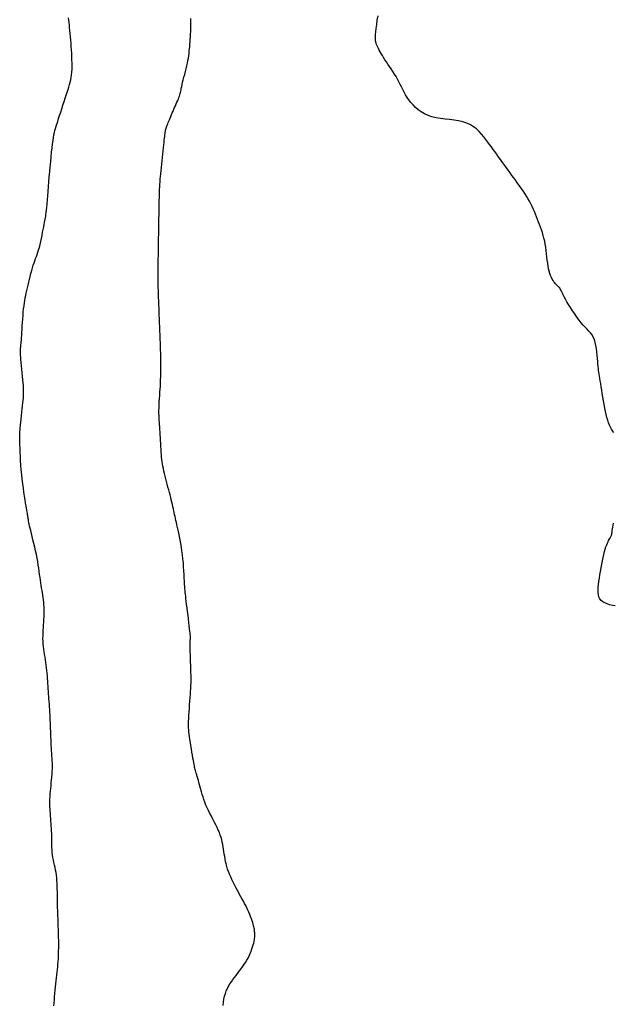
# Model space of a CAD drawing. Header units: millimetres. Extents: x 32690613 to 32693367, y 5343692 to 5344708.
# Tile 48 of 256: x 32692258 to 32692272, y 5343842 to 5343865. Entities that reach past the tile are written whole.
import ezdxf

# ---------------------------------------------------------------- set-up
doc = ezdxf.new("R2010")
doc.units = ezdxf.units.MM
doc.header["$LTSCALE"] = 20
for name, color, linetype in [('02-DGM_HL_494.50', 132, 'Continuous'), ('02-DGM_HL_495.00', 142, 'Continuous'), ('02-DGM_HL_495.50', 152, 'Continuous')]:
    doc.layers.add(name, color=color, linetype=linetype)

msp = doc.modelspace()

# ---------------------------------------------------------------- linework, layer by layer
at = {"layer": '02-DGM_HL_494.50', "elevation": 494.5, "flags": 128}
for points in [[(32692271.691, 5343855.312), (32692271.662, 5343855.349), (32692271.634, 5343855.391), (32692271.609, 5343855.437), (32692271.586, 5343855.487), (32692271.565, 5343855.542), (32692271.545, 5343855.602), (32692271.527, 5343855.667), (32692271.51, 5343855.736), (32692271.494, 5343855.809), (32692271.478, 5343855.888), (32692271.463, 5343855.97), (32692271.447, 5343856.056), (32692271.432, 5343856.143), (32692271.418, 5343856.229), (32692271.405, 5343856.313), (32692271.392, 5343856.393), (32692271.38, 5343856.467), (32692271.369, 5343856.534), (32692271.359, 5343856.592), (32692271.351, 5343856.642), (32692271.343, 5343856.688), (32692271.337, 5343856.732), (32692271.331, 5343856.775), (32692271.325, 5343856.82), (32692271.32, 5343856.87), (32692271.315, 5343856.926), (32692271.311, 5343856.99), (32692271.306, 5343857.061), (32692271.3, 5343857.137), (32692271.292, 5343857.214), (32692271.282, 5343857.292), (32692271.269, 5343857.368), (32692271.252, 5343857.44), (32692271.231, 5343857.506), (32692271.205, 5343857.563), (32692271.175, 5343857.615), (32692271.14, 5343857.662), (32692271.102, 5343857.706), (32692271.06, 5343857.751), (32692271.016, 5343857.797), (32692270.969, 5343857.847), (32692270.92, 5343857.903), (32692270.869, 5343857.966), (32692270.817, 5343858.036), (32692270.766, 5343858.109), (32692270.715, 5343858.184), (32692270.668, 5343858.259), (32692270.623, 5343858.331), (32692270.583, 5343858.4), (32692270.547, 5343858.462), (32692270.518, 5343858.516), (32692270.494, 5343858.562), (32692270.475, 5343858.602), (32692270.459, 5343858.635), (32692270.446, 5343858.663), (32692270.434, 5343858.687), (32692270.424, 5343858.707), (32692270.413, 5343858.723), (32692270.401, 5343858.737), (32692270.389, 5343858.75), (32692270.376, 5343858.762), (32692270.361, 5343858.774), (32692270.346, 5343858.787), (32692270.33, 5343858.802), (32692270.312, 5343858.82), (32692270.294, 5343858.841), (32692270.275, 5343858.866), (32692270.256, 5343858.896), (32692270.236, 5343858.931), (32692270.217, 5343858.97), (32692270.198, 5343859.014), (32692270.18, 5343859.063), (32692270.164, 5343859.118), (32692270.15, 5343859.177), (32692270.139, 5343859.242), (32692270.129, 5343859.31), (32692270.12, 5343859.383), (32692270.112, 5343859.457), (32692270.103, 5343859.533), (32692270.095, 5343859.609), (32692270.084, 5343859.684), (32692270.072, 5343859.758), (32692270.058, 5343859.829), (32692270.041, 5343859.898), (32692270.023, 5343859.965), (32692270.003, 5343860.03), (32692269.981, 5343860.093), (32692269.959, 5343860.156), (32692269.936, 5343860.218), (32692269.913, 5343860.28), (32692269.889, 5343860.341), (32692269.866, 5343860.403), (32692269.842, 5343860.465), (32692269.816, 5343860.526), (32692269.79, 5343860.588), (32692269.762, 5343860.649), (32692269.731, 5343860.711), (32692269.699, 5343860.772), (32692269.664, 5343860.833), (32692269.627, 5343860.894), (32692269.588, 5343860.955), (32692269.547, 5343861.016), (32692269.505, 5343861.077), (32692269.462, 5343861.138), (32692269.418, 5343861.199), (32692269.374, 5343861.26), (32692269.33, 5343861.32), (32692269.286, 5343861.381), (32692269.243, 5343861.441), (32692269.199, 5343861.501), (32692269.157, 5343861.56), (32692269.115, 5343861.618), (32692269.073, 5343861.674), (32692269.033, 5343861.73), (32692268.994, 5343861.784), (32692268.956, 5343861.837), (32692268.917, 5343861.89), (32692268.879, 5343861.943), (32692268.84, 5343861.996), (32692268.8, 5343862.052), (32692268.759, 5343862.108), (32692268.716, 5343862.168), (32692268.671, 5343862.23), (32692268.622, 5343862.293), (32692268.57, 5343862.357), (32692268.513, 5343862.418), (32692268.45, 5343862.477), (32692268.381, 5343862.53), (32692268.305, 5343862.577), (32692268.22, 5343862.615), (32692268.127, 5343862.645), (32692268.027, 5343862.667), (32692267.922, 5343862.684), (32692267.815, 5343862.698), (32692267.706, 5343862.711), (32692267.599, 5343862.725), (32692267.495, 5343862.743), (32692267.397, 5343862.767), (32692267.306, 5343862.798), (32692267.222, 5343862.837), (32692267.145, 5343862.882), (32692267.074, 5343862.931), (32692267.01, 5343862.985), (32692266.952, 5343863.043), (32692266.9, 5343863.102), (32692266.853, 5343863.163), (32692266.812, 5343863.223), (32692266.774, 5343863.285), (32692266.74, 5343863.346), (32692266.708, 5343863.407), (32692266.678, 5343863.468), (32692266.648, 5343863.53), (32692266.617, 5343863.591), (32692266.584, 5343863.652), (32692266.549, 5343863.714), (32692266.512, 5343863.774), (32692266.474, 5343863.834), (32692266.436, 5343863.893), (32692266.397, 5343863.951), (32692266.359, 5343864.007), (32692266.323, 5343864.061), (32692266.288, 5343864.113), (32692266.256, 5343864.163), (32692266.227, 5343864.21), (32692266.2, 5343864.255), (32692266.176, 5343864.297), (32692266.154, 5343864.336), (32692266.135, 5343864.373), (32692266.118, 5343864.408), (32692266.103, 5343864.44), (32692266.09, 5343864.47), (32692266.08, 5343864.499), (32692266.072, 5343864.529), (32692266.067, 5343864.563), (32692266.064, 5343864.603), (32692266.064, 5343864.649), (32692266.067, 5343864.705), (32692266.073, 5343864.772), (32692266.082, 5343864.852), (32692266.094, 5343864.942), (32692266.108, 5343865.042), (32692266.125, 5343865.149)], [(32692271.724, 5343851.216), (32692271.656, 5343851.229), (32692271.591, 5343851.244), (32692271.532, 5343851.263), (32692271.478, 5343851.287), (32692271.432, 5343851.314), (32692271.392, 5343851.347), (32692271.361, 5343851.385), (32692271.339, 5343851.429), (32692271.325, 5343851.477), (32692271.318, 5343851.531), (32692271.317, 5343851.59), (32692271.32, 5343851.654), (32692271.328, 5343851.722), (32692271.338, 5343851.794), (32692271.351, 5343851.871), (32692271.363, 5343851.952), (32692271.377, 5343852.034), (32692271.391, 5343852.118), (32692271.406, 5343852.202), (32692271.421, 5343852.283), (32692271.436, 5343852.361), (32692271.453, 5343852.434), (32692271.469, 5343852.501), (32692271.486, 5343852.561), (32692271.503, 5343852.613), (32692271.521, 5343852.658), (32692271.537, 5343852.698), (32692271.553, 5343852.732), (32692271.568, 5343852.761), (32692271.582, 5343852.786), (32692271.595, 5343852.807), (32692271.606, 5343852.825), (32692271.615, 5343852.841), (32692271.623, 5343852.856), (32692271.629, 5343852.872), (32692271.635, 5343852.889), (32692271.64, 5343852.908), (32692271.645, 5343852.932), (32692271.65, 5343852.96), (32692271.654, 5343852.995), (32692271.659, 5343853.034), (32692271.665, 5343853.077), (32692271.672, 5343853.123), (32692271.68, 5343853.171)]]:
    msp.add_lwpolyline(points, dxfattribs=at)
at = {"layer": '02-DGM_HL_495.00', "elevation": 495, "flags": 128}
msp.add_lwpolyline([(32692262.466, 5343841.784), (32692262.476, 5343841.861), (32692262.488, 5343841.934), (32692262.503, 5343842.003), (32692262.522, 5343842.068), (32692262.544, 5343842.13), (32692262.57, 5343842.188), (32692262.599, 5343842.242), (32692262.63, 5343842.295), (32692262.664, 5343842.346), (32692262.699, 5343842.395), (32692262.736, 5343842.445), (32692262.773, 5343842.494), (32692262.812, 5343842.543), (32692262.85, 5343842.593), (32692262.887, 5343842.644), (32692262.924, 5343842.695), (32692262.96, 5343842.747), (32692262.994, 5343842.799), (32692263.027, 5343842.852), (32692263.057, 5343842.906), (32692263.084, 5343842.96), (32692263.108, 5343843.014), (32692263.13, 5343843.067), (32692263.149, 5343843.119), (32692263.166, 5343843.168), (32692263.18, 5343843.216), (32692263.192, 5343843.26), (32692263.201, 5343843.3), (32692263.208, 5343843.335), (32692263.212, 5343843.367), (32692263.215, 5343843.395), (32692263.217, 5343843.42), (32692263.217, 5343843.444), (32692263.216, 5343843.465), (32692263.215, 5343843.485), (32692263.214, 5343843.504), (32692263.213, 5343843.523), (32692263.211, 5343843.543), (32692263.209, 5343843.564), (32692263.206, 5343843.586), (32692263.202, 5343843.611), (32692263.197, 5343843.638), (32692263.189, 5343843.669), (32692263.18, 5343843.704), (32692263.168, 5343843.744), (32692263.153, 5343843.787), (32692263.137, 5343843.833), (32692263.118, 5343843.882), (32692263.098, 5343843.933), (32692263.076, 5343843.985), (32692263.052, 5343844.038), (32692263.028, 5343844.09), (32692263.002, 5343844.142), (32692262.975, 5343844.194), (32692262.947, 5343844.245), (32692262.919, 5343844.296), (32692262.889, 5343844.349), (32692262.859, 5343844.402), (32692262.829, 5343844.457), (32692262.798, 5343844.513), (32692262.767, 5343844.572), (32692262.736, 5343844.632), (32692262.705, 5343844.693), (32692262.675, 5343844.756), (32692262.647, 5343844.819), (32692262.621, 5343844.882), (32692262.597, 5343844.945), (32692262.575, 5343845.007), (32692262.557, 5343845.069), (32692262.542, 5343845.129), (32692262.528, 5343845.188), (32692262.517, 5343845.247), (32692262.507, 5343845.304), (32692262.497, 5343845.361), (32692262.489, 5343845.417), (32692262.48, 5343845.473), (32692262.47, 5343845.528), (32692262.46, 5343845.583), (32692262.448, 5343845.638), (32692262.435, 5343845.693), (32692262.419, 5343845.75), (32692262.401, 5343845.807), (32692262.38, 5343845.866), (32692262.355, 5343845.926), (32692262.326, 5343845.989), (32692262.295, 5343846.053), (32692262.261, 5343846.118), (32692262.226, 5343846.185), (32692262.191, 5343846.252), (32692262.156, 5343846.319), (32692262.123, 5343846.386), (32692262.092, 5343846.452), (32692262.064, 5343846.517), (32692262.039, 5343846.582), (32692262.017, 5343846.645), (32692261.997, 5343846.707), (32692261.978, 5343846.768), (32692261.961, 5343846.827), (32692261.945, 5343846.885), (32692261.929, 5343846.941), (32692261.914, 5343846.996), (32692261.899, 5343847.049), (32692261.885, 5343847.1), (32692261.871, 5343847.147), (32692261.858, 5343847.192), (32692261.846, 5343847.234), (32692261.835, 5343847.271), (32692261.826, 5343847.304), (32692261.817, 5343847.333), (32692261.81, 5343847.359), (32692261.803, 5343847.385), (32692261.797, 5343847.411), (32692261.79, 5343847.44), (32692261.783, 5343847.474), (32692261.775, 5343847.515), (32692261.766, 5343847.565), (32692261.755, 5343847.624), (32692261.744, 5343847.692), (32692261.732, 5343847.765), (32692261.719, 5343847.842), (32692261.707, 5343847.919), (32692261.695, 5343847.996), (32692261.684, 5343848.068), (32692261.675, 5343848.134), (32692261.667, 5343848.192), (32692261.661, 5343848.244), (32692261.657, 5343848.293), (32692261.655, 5343848.339), (32692261.653, 5343848.387), (32692261.654, 5343848.437), (32692261.655, 5343848.493), (32692261.658, 5343848.557), (32692261.662, 5343848.631), (32692261.667, 5343848.712), (32692261.672, 5343848.797), (32692261.678, 5343848.885), (32692261.684, 5343848.972), (32692261.69, 5343849.055), (32692261.695, 5343849.133), (32692261.7, 5343849.201), (32692261.704, 5343849.258), (32692261.708, 5343849.307), (32692261.71, 5343849.349), (32692261.712, 5343849.389), (32692261.713, 5343849.429), (32692261.713, 5343849.472), (32692261.712, 5343849.521), (32692261.711, 5343849.579), (32692261.709, 5343849.648), (32692261.707, 5343849.725), (32692261.704, 5343849.809), (32692261.701, 5343849.895), (32692261.698, 5343849.982), (32692261.696, 5343850.065), (32692261.693, 5343850.142), (32692261.692, 5343850.21), (32692261.691, 5343850.267), (32692261.691, 5343850.313), (32692261.691, 5343850.35), (32692261.692, 5343850.379), (32692261.693, 5343850.402), (32692261.694, 5343850.42), (32692261.695, 5343850.435), (32692261.696, 5343850.448), (32692261.697, 5343850.461), (32692261.697, 5343850.475), (32692261.696, 5343850.492), (32692261.695, 5343850.514), (32692261.693, 5343850.541), (32692261.689, 5343850.577), (32692261.684, 5343850.622), (32692261.678, 5343850.678), (32692261.67, 5343850.746), (32692261.661, 5343850.824), (32692261.65, 5343850.909), (32692261.64, 5343850.997), (32692261.629, 5343851.086), (32692261.618, 5343851.173), (32692261.608, 5343851.254), (32692261.599, 5343851.327), (32692261.592, 5343851.39), (32692261.585, 5343851.444), (32692261.58, 5343851.492), (32692261.575, 5343851.537), (32692261.571, 5343851.581), (32692261.567, 5343851.627), (32692261.564, 5343851.677), (32692261.561, 5343851.735), (32692261.557, 5343851.802), (32692261.553, 5343851.878), (32692261.549, 5343851.96), (32692261.544, 5343852.048), (32692261.537, 5343852.14), (32692261.53, 5343852.235), (32692261.521, 5343852.33), (32692261.51, 5343852.425), (32692261.498, 5343852.518), (32692261.484, 5343852.608), (32692261.469, 5343852.695), (32692261.453, 5343852.779), (32692261.437, 5343852.859), (32692261.421, 5343852.935), (32692261.406, 5343853.005), (32692261.392, 5343853.07), (32692261.379, 5343853.129), (32692261.367, 5343853.183), (32692261.355, 5343853.234), (32692261.345, 5343853.281), (32692261.335, 5343853.326), (32692261.325, 5343853.371), (32692261.315, 5343853.416), (32692261.305, 5343853.461), (32692261.294, 5343853.509), (32692261.283, 5343853.559), (32692261.271, 5343853.611), (32692261.259, 5343853.664), (32692261.246, 5343853.72), (32692261.232, 5343853.777), (32692261.217, 5343853.837), (32692261.201, 5343853.898), (32692261.185, 5343853.96), (32692261.167, 5343854.024), (32692261.15, 5343854.089), (32692261.132, 5343854.153), (32692261.115, 5343854.217), (32692261.099, 5343854.28), (32692261.084, 5343854.342), (32692261.07, 5343854.402), (32692261.058, 5343854.459), (32692261.047, 5343854.514), (32692261.038, 5343854.568), (32692261.03, 5343854.622), (32692261.024, 5343854.677), (32692261.018, 5343854.733), (32692261.013, 5343854.79), (32692261.008, 5343854.851), (32692261.004, 5343854.915), (32692261, 5343854.982), (32692260.996, 5343855.05), (32692260.992, 5343855.119), (32692260.989, 5343855.188), (32692260.985, 5343855.256), (32692260.981, 5343855.322), (32692260.977, 5343855.384), (32692260.973, 5343855.443), (32692260.969, 5343855.499), (32692260.965, 5343855.553), (32692260.961, 5343855.606), (32692260.958, 5343855.659), (32692260.956, 5343855.714), (32692260.955, 5343855.771), (32692260.955, 5343855.831), (32692260.956, 5343855.896), (32692260.959, 5343855.965), (32692260.963, 5343856.036), (32692260.967, 5343856.11), (32692260.972, 5343856.184), (32692260.977, 5343856.26), (32692260.982, 5343856.335), (32692260.987, 5343856.409), (32692260.991, 5343856.482), (32692260.994, 5343856.553), (32692260.996, 5343856.622), (32692260.999, 5343856.69), (32692261, 5343856.757), (32692261.001, 5343856.822), (32692261.001, 5343856.886), (32692261.001, 5343856.949), (32692261.001, 5343857.011), (32692260.999, 5343857.072), (32692260.998, 5343857.133), (32692260.996, 5343857.194), (32692260.994, 5343857.255), (32692260.992, 5343857.316), (32692260.99, 5343857.377), (32692260.987, 5343857.439), (32692260.985, 5343857.502), (32692260.983, 5343857.565), (32692260.98, 5343857.629), (32692260.978, 5343857.694), (32692260.975, 5343857.758), (32692260.973, 5343857.822), (32692260.97, 5343857.886), (32692260.968, 5343857.948), (32692260.965, 5343858.01), (32692260.963, 5343858.072), (32692260.96, 5343858.132), (32692260.958, 5343858.192), (32692260.956, 5343858.252), (32692260.953, 5343858.311), (32692260.951, 5343858.37), (32692260.949, 5343858.428), (32692260.947, 5343858.487), (32692260.944, 5343858.546), (32692260.942, 5343858.605), (32692260.94, 5343858.665), (32692260.938, 5343858.725), (32692260.937, 5343858.785), (32692260.936, 5343858.847), (32692260.935, 5343858.909), (32692260.935, 5343858.972), (32692260.935, 5343859.035), (32692260.935, 5343859.099), (32692260.935, 5343859.164), (32692260.936, 5343859.228), (32692260.937, 5343859.292), (32692260.938, 5343859.356), (32692260.939, 5343859.419), (32692260.94, 5343859.482), (32692260.941, 5343859.544), (32692260.942, 5343859.605), (32692260.943, 5343859.666), (32692260.944, 5343859.727), (32692260.945, 5343859.788), (32692260.946, 5343859.85), (32692260.947, 5343859.912), (32692260.948, 5343859.975), (32692260.949, 5343860.039), (32692260.95, 5343860.103), (32692260.951, 5343860.169), (32692260.952, 5343860.236), (32692260.954, 5343860.303), (32692260.955, 5343860.371), (32692260.956, 5343860.441), (32692260.957, 5343860.511), (32692260.958, 5343860.581), (32692260.959, 5343860.652), (32692260.961, 5343860.722), (32692260.962, 5343860.792), (32692260.964, 5343860.86), (32692260.966, 5343860.926), (32692260.968, 5343860.99), (32692260.971, 5343861.051), (32692260.974, 5343861.111), (32692260.977, 5343861.17), (32692260.981, 5343861.229), (32692260.985, 5343861.29), (32692260.99, 5343861.353), (32692260.996, 5343861.419), (32692261.003, 5343861.489), (32692261.011, 5343861.565), (32692261.019, 5343861.644), (32692261.028, 5343861.725), (32692261.037, 5343861.806), (32692261.046, 5343861.886), (32692261.055, 5343861.963), (32692261.063, 5343862.036), (32692261.07, 5343862.103), (32692261.076, 5343862.162), (32692261.081, 5343862.214), (32692261.086, 5343862.259), (32692261.09, 5343862.299), (32692261.094, 5343862.335), (32692261.098, 5343862.367), (32692261.102, 5343862.395), (32692261.107, 5343862.422), (32692261.112, 5343862.446), (32692261.119, 5343862.47), (32692261.125, 5343862.494), (32692261.133, 5343862.518), (32692261.142, 5343862.542), (32692261.152, 5343862.568), (32692261.163, 5343862.596), (32692261.175, 5343862.626), (32692261.188, 5343862.66), (32692261.203, 5343862.695), (32692261.218, 5343862.733), (32692261.234, 5343862.773), (32692261.251, 5343862.815), (32692261.269, 5343862.857), (32692261.287, 5343862.9), (32692261.306, 5343862.942), (32692261.325, 5343862.985), (32692261.343, 5343863.027), (32692261.362, 5343863.068), (32692261.38, 5343863.108), (32692261.397, 5343863.147), (32692261.412, 5343863.184), (32692261.426, 5343863.219), (32692261.438, 5343863.252), (32692261.448, 5343863.283), (32692261.455, 5343863.312), (32692261.462, 5343863.341), (32692261.468, 5343863.371), (32692261.475, 5343863.404), (32692261.482, 5343863.44), (32692261.491, 5343863.48), (32692261.501, 5343863.526), (32692261.514, 5343863.579), (32692261.529, 5343863.637), (32692261.545, 5343863.699), (32692261.563, 5343863.765), (32692261.58, 5343863.832), (32692261.597, 5343863.899), (32692261.613, 5343863.966), (32692261.627, 5343864.031), (32692261.639, 5343864.092), (32692261.649, 5343864.151), (32692261.658, 5343864.207), (32692261.665, 5343864.262), (32692261.67, 5343864.316), (32692261.676, 5343864.37), (32692261.68, 5343864.424), (32692261.685, 5343864.48), (32692261.689, 5343864.536), (32692261.694, 5343864.595), (32692261.698, 5343864.654), (32692261.702, 5343864.715), (32692261.705, 5343864.776), (32692261.708, 5343864.838), (32692261.709, 5343864.901), (32692261.71, 5343864.963), (32692261.709, 5343865.026), (32692261.707, 5343865.088)], dxfattribs=at)
at = {"layer": '02-DGM_HL_495.50', "elevation": 495.5, "flags": 128}
msp.add_lwpolyline([(32692258.476, 5343841.773), (32692258.481, 5343841.842), (32692258.486, 5343841.915), (32692258.492, 5343841.99), (32692258.498, 5343842.066), (32692258.505, 5343842.143), (32692258.512, 5343842.219), (32692258.52, 5343842.293), (32692258.527, 5343842.366), (32692258.535, 5343842.435), (32692258.543, 5343842.503), (32692258.55, 5343842.569), (32692258.558, 5343842.634), (32692258.564, 5343842.698), (32692258.57, 5343842.761), (32692258.575, 5343842.824), (32692258.58, 5343842.887), (32692258.583, 5343842.949), (32692258.585, 5343843.012), (32692258.587, 5343843.075), (32692258.588, 5343843.138), (32692258.589, 5343843.202), (32692258.589, 5343843.265), (32692258.588, 5343843.329), (32692258.587, 5343843.393), (32692258.585, 5343843.458), (32692258.584, 5343843.523), (32692258.582, 5343843.587), (32692258.579, 5343843.652), (32692258.577, 5343843.716), (32692258.575, 5343843.779), (32692258.572, 5343843.842), (32692258.57, 5343843.904), (32692258.567, 5343843.966), (32692258.565, 5343844.027), (32692258.563, 5343844.088), (32692258.561, 5343844.15), (32692258.56, 5343844.211), (32692258.559, 5343844.274), (32692258.558, 5343844.338), (32692258.557, 5343844.403), (32692258.557, 5343844.469), (32692258.556, 5343844.535), (32692258.555, 5343844.602), (32692258.552, 5343844.668), (32692258.548, 5343844.733), (32692258.543, 5343844.798), (32692258.536, 5343844.861), (32692258.526, 5343844.922), (32692258.515, 5343844.982), (32692258.502, 5343845.041), (32692258.489, 5343845.1), (32692258.476, 5343845.158), (32692258.464, 5343845.216), (32692258.453, 5343845.275), (32692258.444, 5343845.335), (32692258.437, 5343845.397), (32692258.432, 5343845.46), (32692258.429, 5343845.523), (32692258.427, 5343845.587), (32692258.426, 5343845.652), (32692258.425, 5343845.716), (32692258.425, 5343845.779), (32692258.423, 5343845.842), (32692258.421, 5343845.904), (32692258.418, 5343845.965), (32692258.414, 5343846.025), (32692258.41, 5343846.085), (32692258.405, 5343846.143), (32692258.4, 5343846.201), (32692258.396, 5343846.258), (32692258.392, 5343846.314), (32692258.388, 5343846.371), (32692258.385, 5343846.427), (32692258.382, 5343846.483), (32692258.381, 5343846.54), (32692258.381, 5343846.597), (32692258.381, 5343846.656), (32692258.384, 5343846.716), (32692258.387, 5343846.778), (32692258.393, 5343846.842), (32692258.399, 5343846.907), (32692258.407, 5343846.973), (32692258.414, 5343847.04), (32692258.422, 5343847.108), (32692258.428, 5343847.175), (32692258.434, 5343847.242), (32692258.438, 5343847.307), (32692258.44, 5343847.371), (32692258.44, 5343847.434), (32692258.439, 5343847.497), (32692258.437, 5343847.558), (32692258.433, 5343847.619), (32692258.429, 5343847.681), (32692258.425, 5343847.742), (32692258.421, 5343847.804), (32692258.418, 5343847.867), (32692258.414, 5343847.93), (32692258.411, 5343847.995), (32692258.408, 5343848.059), (32692258.405, 5343848.124), (32692258.402, 5343848.19), (32692258.4, 5343848.255), (32692258.397, 5343848.321), (32692258.395, 5343848.387), (32692258.392, 5343848.452), (32692258.389, 5343848.518), (32692258.386, 5343848.583), (32692258.383, 5343848.648), (32692258.38, 5343848.712), (32692258.377, 5343848.775), (32692258.373, 5343848.838), (32692258.368, 5343848.9), (32692258.364, 5343848.961), (32692258.359, 5343849.022), (32692258.354, 5343849.083), (32692258.35, 5343849.143), (32692258.345, 5343849.203), (32692258.34, 5343849.263), (32692258.336, 5343849.324), (32692258.332, 5343849.385), (32692258.329, 5343849.446), (32692258.325, 5343849.508), (32692258.321, 5343849.57), (32692258.316, 5343849.632), (32692258.31, 5343849.694), (32692258.304, 5343849.756), (32692258.296, 5343849.818), (32692258.286, 5343849.88), (32692258.276, 5343849.943), (32692258.265, 5343850.005), (32692258.254, 5343850.067), (32692258.244, 5343850.13), (32692258.234, 5343850.193), (32692258.227, 5343850.257), (32692258.221, 5343850.321), (32692258.218, 5343850.385), (32692258.217, 5343850.45), (32692258.218, 5343850.515), (32692258.221, 5343850.58), (32692258.224, 5343850.645), (32692258.228, 5343850.709), (32692258.232, 5343850.773), (32692258.236, 5343850.836), (32692258.24, 5343850.899), (32692258.243, 5343850.96), (32692258.244, 5343851.02), (32692258.245, 5343851.08), (32692258.245, 5343851.138), (32692258.243, 5343851.196), (32692258.241, 5343851.253), (32692258.236, 5343851.309), (32692258.23, 5343851.364), (32692258.223, 5343851.419), (32692258.214, 5343851.474), (32692258.205, 5343851.529), (32692258.195, 5343851.585), (32692258.185, 5343851.642), (32692258.175, 5343851.701), (32692258.165, 5343851.762), (32692258.156, 5343851.825), (32692258.147, 5343851.891), (32692258.138, 5343851.96), (32692258.129, 5343852.032), (32692258.119, 5343852.106), (32692258.107, 5343852.183), (32692258.094, 5343852.263), (32692258.079, 5343852.346), (32692258.061, 5343852.432), (32692258.042, 5343852.52), (32692258.022, 5343852.608), (32692258.002, 5343852.694), (32692257.981, 5343852.778), (32692257.961, 5343852.857), (32692257.943, 5343852.931), (32692257.927, 5343852.997), (32692257.913, 5343853.054), (32692257.902, 5343853.104), (32692257.892, 5343853.147), (32692257.885, 5343853.185), (32692257.878, 5343853.217), (32692257.873, 5343853.246), (32692257.869, 5343853.272), (32692257.865, 5343853.296), (32692257.861, 5343853.32), (32692257.857, 5343853.344), (32692257.853, 5343853.37), (32692257.848, 5343853.4), (32692257.842, 5343853.434), (32692257.835, 5343853.475), (32692257.827, 5343853.523), (32692257.818, 5343853.58), (32692257.807, 5343853.647), (32692257.795, 5343853.724), (32692257.781, 5343853.808), (32692257.768, 5343853.9), (32692257.754, 5343853.998), (32692257.74, 5343854.101), (32692257.728, 5343854.207), (32692257.716, 5343854.316), (32692257.706, 5343854.427), (32692257.698, 5343854.538), (32692257.69, 5343854.646), (32692257.684, 5343854.751), (32692257.679, 5343854.849), (32692257.675, 5343854.94), (32692257.672, 5343855.021), (32692257.67, 5343855.09), (32692257.669, 5343855.146), (32692257.668, 5343855.191), (32692257.668, 5343855.23), (32692257.669, 5343855.264), (32692257.671, 5343855.297), (32692257.673, 5343855.333), (32692257.677, 5343855.374), (32692257.682, 5343855.424), (32692257.689, 5343855.484), (32692257.696, 5343855.553), (32692257.704, 5343855.629), (32692257.712, 5343855.709), (32692257.72, 5343855.789), (32692257.728, 5343855.868), (32692257.736, 5343855.942), (32692257.743, 5343856.01), (32692257.749, 5343856.068), (32692257.754, 5343856.119), (32692257.757, 5343856.165), (32692257.76, 5343856.209), (32692257.761, 5343856.253), (32692257.76, 5343856.3), (32692257.758, 5343856.352), (32692257.754, 5343856.412), (32692257.749, 5343856.481), (32692257.742, 5343856.558), (32692257.734, 5343856.64), (32692257.726, 5343856.724), (32692257.718, 5343856.807), (32692257.71, 5343856.888), (32692257.703, 5343856.964), (32692257.696, 5343857.031), (32692257.692, 5343857.088), (32692257.688, 5343857.136), (32692257.686, 5343857.176), (32692257.686, 5343857.21), (32692257.686, 5343857.238), (32692257.686, 5343857.263), (32692257.688, 5343857.286), (32692257.69, 5343857.308), (32692257.692, 5343857.331), (32692257.694, 5343857.355), (32692257.697, 5343857.383), (32692257.7, 5343857.414), (32692257.703, 5343857.451), (32692257.707, 5343857.493), (32692257.711, 5343857.543), (32692257.715, 5343857.602), (32692257.719, 5343857.669), (32692257.724, 5343857.743), (32692257.729, 5343857.823), (32692257.734, 5343857.906), (32692257.74, 5343857.991), (32692257.746, 5343858.075), (32692257.753, 5343858.156), (32692257.761, 5343858.233), (32692257.77, 5343858.304), (32692257.779, 5343858.369), (32692257.789, 5343858.431), (32692257.799, 5343858.489), (32692257.811, 5343858.547), (32692257.823, 5343858.604), (32692257.837, 5343858.663), (32692257.851, 5343858.724), (32692257.866, 5343858.789), (32692257.882, 5343858.857), (32692257.898, 5343858.926), (32692257.915, 5343858.996), (32692257.933, 5343859.066), (32692257.951, 5343859.133), (32692257.969, 5343859.198), (32692257.987, 5343859.258), (32692258.006, 5343859.314), (32692258.024, 5343859.366), (32692258.043, 5343859.416), (32692258.061, 5343859.465), (32692258.079, 5343859.515), (32692258.097, 5343859.567), (32692258.114, 5343859.622), (32692258.132, 5343859.682), (32692258.148, 5343859.748), (32692258.165, 5343859.819), (32692258.18, 5343859.892), (32692258.195, 5343859.965), (32692258.209, 5343860.037), (32692258.222, 5343860.106), (32692258.234, 5343860.169), (32692258.244, 5343860.224), (32692258.253, 5343860.271), (32692258.261, 5343860.311), (32692258.269, 5343860.347), (32692258.275, 5343860.382), (32692258.281, 5343860.418), (32692258.287, 5343860.459), (32692258.293, 5343860.506), (32692258.299, 5343860.563), (32692258.306, 5343860.632), (32692258.313, 5343860.712), (32692258.321, 5343860.801), (32692258.329, 5343860.899), (32692258.338, 5343861.004), (32692258.347, 5343861.115), (32692258.357, 5343861.23), (32692258.367, 5343861.347), (32692258.377, 5343861.467), (32692258.388, 5343861.586), (32692258.399, 5343861.704), (32692258.41, 5343861.818), (32692258.422, 5343861.927), (32692258.433, 5343862.029), (32692258.444, 5343862.122), (32692258.455, 5343862.204), (32692258.466, 5343862.276), (32692258.477, 5343862.337), (32692258.488, 5343862.392), (32692258.5, 5343862.442), (32692258.514, 5343862.491), (32692258.529, 5343862.541), (32692258.546, 5343862.594), (32692258.565, 5343862.653), (32692258.587, 5343862.721), (32692258.611, 5343862.795), (32692258.636, 5343862.874), (32692258.662, 5343862.956), (32692258.689, 5343863.039), (32692258.715, 5343863.122), (32692258.741, 5343863.201), (32692258.766, 5343863.276), (32692258.789, 5343863.344), (32692258.81, 5343863.407), (32692258.83, 5343863.466), (32692258.847, 5343863.523), (32692258.862, 5343863.578), (32692258.875, 5343863.634), (32692258.886, 5343863.691), (32692258.894, 5343863.752), (32692258.9, 5343863.817), (32692258.903, 5343863.886), (32692258.904, 5343863.958), (32692258.904, 5343864.033), (32692258.902, 5343864.11), (32692258.899, 5343864.189), (32692258.895, 5343864.268), (32692258.89, 5343864.347), (32692258.885, 5343864.426), (32692258.88, 5343864.504), (32692258.874, 5343864.581), (32692258.867, 5343864.656), (32692258.861, 5343864.729), (32692258.854, 5343864.799), (32692258.847, 5343864.866), (32692258.84, 5343864.93), (32692258.833, 5343864.991), (32692258.826, 5343865.048), (32692258.819, 5343865.104)], dxfattribs=at)

doc.saveas('drawing.dxf')
